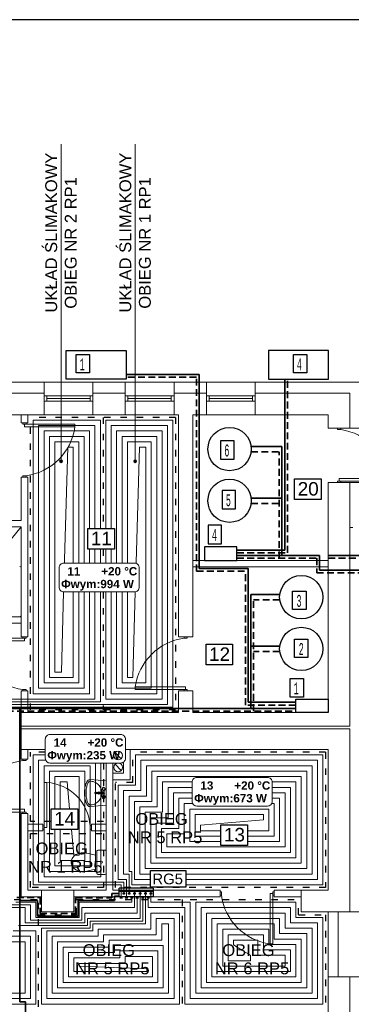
# Model space of a CAD drawing. Extents: x 280060 to 689961, y 120405 to 160329.
# Tile 23 of 85: x 659231 to 659843, y 150284 to 152102. Entities that reach past the tile are written whole.
import ezdxf
from ezdxf.lldxf.tags import DXFTag

# ---------------------------------------------------------------- set-up
doc = ezdxf.new("R2010")
doc.units = 0
doc.header["$MEASUREMENT"] = 0
for name, pattern in [('ACAD_ISO02W100', [15, 12, -3]), ('ACAD_ISO03W100', [30, 12, -18]), ('DASHED2', [9.525, 6.35, -3.175])]:
    doc.linetypes.add(name, pattern=pattern)
for name, color, linetype, lineweight in [('KAM-pro Biała Zarys', 7, 'CONTINUOUS', 9), ('KAM-pro C.O. Powrót', 150, 'ACAD_ISO02W100', 35), ('KAM-pro C.O. Zasilenie', 1, 'CONTINUOUS', 35), ('KAM-pro Kocioł C.O.', 7, 'CONTINUOUS', 18), ('KAM-pro Opis C.O.', 16, 'CONTINUOUS', 13), ('KAM-pro opis Temperatury', 102, 'CONTINUOUS', 18), ('KAM-pro Podkład Sanitarny', 253, 'CONTINUOUS', 25), ('KAM-pro Przerywana Podłogówka', 150, 'ACAD_ISO03W100', 9)]:
    doc.layers.add(name, color=color, linetype=linetype, lineweight=lineweight)
doc.layers.add('KAM-pro Podłogówka Powrót', color=7, linetype='DASH', lineweight=9, true_color=0x008000)
doc.layers.add('KAM-pro Podłogówka Zasilanie', color=7, linetype='SOLID', lineweight=9, true_color=0xff8000)
doc.styles.add('ARIAL', font='arial.ttf')
doc.styles.add('pomieszczenia', font='lucon.TTF', dxfattribs={"width": 0.8})
tags = doc.linetypes.add('DASH', pattern=[15, 10, -5]).pattern_tags.tags
tags[6:7] = [DXFTag(74, 4), DXFTag(75, 0), DXFTag(340, '0'), DXFTag(46, 0.0), DXFTag(50, 0.0), DXFTag(44, 0.0), DXFTag(45, 0.0)]
tags[4:5] = [DXFTag(74, 4), DXFTag(75, 0), DXFTag(340, '0'), DXFTag(46, 0.0), DXFTag(50, 0.0), DXFTag(44, 0.0), DXFTag(45, 0.0)]
tags = doc.linetypes.add('SOLID', pattern=[10, 10, 0]).pattern_tags.tags
tags[6:7] = [DXFTag(74, 4), DXFTag(75, 0), DXFTag(340, '0'), DXFTag(46, 0.0), DXFTag(50, 0.0), DXFTag(44, 0.0), DXFTag(45, 0.0)]
tags[4:5] = [DXFTag(74, 4), DXFTag(75, 0), DXFTag(340, '0'), DXFTag(46, 0.0), DXFTag(50, 0.0), DXFTag(44, 0.0), DXFTag(45, 0.0)]

msp = doc.modelspace()

# ---------------------------------------------------------------- hatches: boundary and pattern name
at = {"layer": 'KAM-pro Opis C.O.'}
h = msp.add_hatch(color=32, dxfattribs=at)
h.dxf.hatch_style = 1
h.paths.add_polyline_path([(659304.6, 151287, 1), (659309.8, 151287, 1)])
h = msp.add_hatch(color=32, dxfattribs=at)
h.dxf.hatch_style = 1
h.paths.add_polyline_path([(659441.6, 151287, 1), (659446.8, 151287, 1)])

# ---------------------------------------------------------------- linework, layer by layer
at = {"layer": 'KAM-pro Biała Zarys', "lineweight": 25}
for p, q in [((659316.4, 151438.9), (659316.4, 151491.9)), ((659316.4, 151491.9), (659427.4, 151491.9)), ((659427.4, 151491.9), (659427.4, 151438.9)), ((659801.3, 151491.9), (659690.3, 151491.9)), ((659690.3, 151491.9), (659690.3, 151438.9)), ((659801.3, 151438.9), (659801.3, 151491.9)), ((659427.4, 151438.9), (659316.4, 151438.9)), ((659690.3, 151438.9), (659801.3, 151438.9)), ((659632, 151129), (659572, 151129)), ((659572, 151129), (659572, 151104)), ((659632, 151104), (659632, 151129)), ((659572, 151104), (659632, 151104)), ((659740.8, 150823), (659740.8, 150848)), ((659740.8, 150848), (659800.8, 150848)), ((659800.8, 150848), (659800.8, 150823)), ((659800.8, 150823), (659740.8, 150823))]:
    msp.add_line(p, q, dxfattribs=at)
at = {"layer": 'KAM-pro Biała Zarys', "lineweight": 30}
msp.add_line((659414.3, 150483), (659414.3, 150499), dxfattribs=at)
at = {"layer": 'KAM-pro Biała Zarys', "lineweight": 25}
for points in [[(664216.5, 152102.4), (655816.5, 152102.4), (655816.5, 149132.4), (664216.5, 149132.4)], [(659738.6, 151254.5), (659787.8, 151254.5), (659787.8, 151216.5), (659738.6, 151216.5)], [(659356.6, 151162.8), (659405.8, 151162.8), (659405.8, 151124.7), (659356.6, 151124.7)], [(659574.9, 150949.2), (659624.1, 150949.2), (659624.1, 150911.2), (659574.9, 150911.2)], [(659288.7, 150645.1), (659337.9, 150645.1), (659337.9, 150607.1), (659288.7, 150607.1)], [(659602.4, 150615.9), (659651.6, 150615.9), (659651.6, 150577.9), (659602.4, 150577.9)]]:
    msp.add_lwpolyline(points, close=True, dxfattribs=at)
for centre in [(659618.5, 151309.6), (659618.5, 151214.2), (659750.9, 151036.2), (659750.9, 150940.7)]:
    msp.add_circle(centre, 40, dxfattribs=at)
at = {"layer": 'KAM-pro C.O. Powrót', "linetype": 'DASHED2', "ltscale": 2}
for p, q in [((659557.3, 151442.2), (659427.4, 151442.2)), ((659557.3, 151083.9), (659557.3, 151442.2)), ((659725.2, 151118.1), (659725.2, 151438.9)), ((659658.2, 151304.6), (659710.2, 151304.6)), ((659710.2, 151108.1), (659710.2, 151304.6)), ((659658.2, 151209.2), (659710.2, 151209.2)), ((659632, 151118.1), (659725.2, 151118.1)), ((659800.8, 151108.1), (659943.5, 151108.1)), ((659557.3, 151083.9), (659647.6, 151083.9)), ((659647.6, 150837.1), (659647.6, 151083.9)), ((659662.6, 150825.7), (659662.6, 151031.2)), ((659711.3, 151031.2), (659662.6, 151031.2)), ((659711.3, 150935.7), (659662.6, 150935.7)), ((659740.8, 150837.1), (659647.6, 150837.1))]:
    msp.add_line(p, q, dxfattribs=at)
at = {"layer": 'KAM-pro C.O. Powrót', "color": 6, "linetype": 'DASHED2', "ltscale": 2}
for p, q in [((659632, 151108.1), (659779.4, 151108.1)), ((659779.4, 151108.1), (659779.4, 151081)), ((659779.4, 151081), (659888.2, 151081)), ((658997.4, 150825.7), (659740.8, 150825.7)), ((659400.9, 150489.2), (659414.3, 150489.2)), ((659400.9, 150481.1), (659400.9, 150489.2)), ((659225.8, 150481.4), (659268.5, 150481.4)), ((659268.5, 150481.4), (659268.5, 150452.1)), ((659333.8, 150452.1), (659333.8, 150481.1)), ((659333.8, 150481.1), (659400.9, 150481.1)), ((659268.5, 150452.1), (659333.8, 150452.1))]:
    msp.add_line(p, q, dxfattribs=at)
at = {"layer": 'KAM-pro C.O. Zasilenie'}
for p, q in [((659562.3, 151447.2), (659427.4, 151447.2)), ((659562.3, 151088.9), (659562.3, 151447.2)), ((659720.2, 151123.1), (659720.2, 151438.9)), ((659658.2, 151314.6), (659715.2, 151314.6)), ((659715.2, 151113.1), (659715.2, 151314.6)), ((659658.2, 151219.2), (659715.2, 151219.2)), ((659632, 151123.1), (659720.2, 151123.1)), ((659800.8, 151113.1), (659957.6, 151113.1)), ((659562.3, 151088.9), (659652.6, 151088.9)), ((659652.6, 150842.1), (659652.6, 151088.9)), ((659657.6, 150830.7), (659657.6, 151041.2)), ((659711.3, 151041.2), (659657.6, 151041.2)), ((659711.3, 150945.7), (659657.6, 150945.7)), ((659740.8, 150842.1), (659652.6, 150842.1))]:
    msp.add_line(p, q, dxfattribs=at)
at = {"layer": 'KAM-pro C.O. Zasilenie', "color": 3}
for p, q in [((659632, 151113.1), (659784.4, 151113.1)), ((659784.4, 151113.1), (659784.4, 151086)), ((659784.4, 151086), (659893.2, 151086)), ((658992.4, 150830.7), (659740.8, 150830.7)), ((659230.8, 150830.7), (659230.8, 150289)), ((659230.8, 150476.4), (659263.5, 150476.4)), ((659263.5, 150476.4), (659263.5, 150447.1)), ((659338.8, 150476.1), (659405.9, 150476.1)), ((659338.8, 150447.1), (659338.8, 150476.1)), ((659405.9, 150476.1), (659405.9, 150484.2)), ((659405.9, 150484.2), (659414.3, 150484.2)), ((659263.5, 150447.1), (659338.8, 150447.1)), ((659241.5, 150289), (659230.8, 150289)), ((659241.5, 150259.6), (659241.5, 150289))]:
    msp.add_line(p, q, dxfattribs=at)
at = {"layer": 'KAM-pro Kocioł C.O.', "lineweight": 25}
for p, q in [((659334.9, 151484.3), (659359.9, 151484.3)), ((659334.9, 151450.1), (659334.9, 151484.3)), ((659359.9, 151484.3), (659359.9, 151450.1)), ((659736.2, 151484.3), (659761.1, 151484.3)), ((659736.2, 151450.1), (659736.2, 151484.3)), ((659761.1, 151484.3), (659761.1, 151450.1)), ((659359.9, 151450.1), (659334.9, 151450.1)), ((659761.1, 151450.1), (659736.2, 151450.1)), ((659626.8, 151325.1), (659601.9, 151325.1)), ((659601.9, 151325.1), (659601.9, 151290.9)), ((659626.8, 151290.9), (659626.8, 151325.1)), ((659601.9, 151290.9), (659626.8, 151290.9)), ((659629.6, 151233.4), (659604.7, 151233.4)), ((659604.7, 151233.4), (659604.7, 151199.2)), ((659629.6, 151199.2), (659629.6, 151233.4)), ((659604.7, 151199.2), (659629.6, 151199.2)), ((659603.8, 151169.1), (659578.9, 151169.1)), ((659578.9, 151169.1), (659578.9, 151134.9)), ((659603.8, 151134.9), (659603.8, 151169.1)), ((659578.9, 151134.9), (659603.8, 151134.9)), ((659734.9, 151047.5), (659759.8, 151047.5)), ((659734.9, 151013.4), (659734.9, 151047.5)), ((659759.8, 151047.5), (659759.8, 151013.4)), ((659759.8, 151013.4), (659734.9, 151013.4)), ((659738.1, 150958.6), (659763, 150958.6)), ((659738.1, 150924.5), (659738.1, 150958.6)), ((659763, 150958.6), (659763, 150924.5)), ((659763, 150924.5), (659738.1, 150924.5)), ((659730.2, 150886), (659755.1, 150886)), ((659730.2, 150851.8), (659730.2, 150886)), ((659755.1, 150886), (659755.1, 150851.8)), ((659755.1, 150851.8), (659730.2, 150851.8))]:
    msp.add_line(p, q, dxfattribs=at)
at = {"layer": 'KAM-pro Kocioł C.O.', "lineweight": 30}
for p, q in [((659477.4, 150499), (659414.3, 150499)), ((659477.4, 150493), (659414.3, 150493)), ((659421.8, 150488), (659421.8, 150490.5)), ((659421.8, 150490.5), (659424.3, 150490.5)), ((659424.3, 150488), (659421.8, 150488)), ((659423, 150493), (659423, 150490.5)), ((659424.3, 150490.5), (659424.3, 150488)), ((659431.8, 150488), (659431.8, 150490.5)), ((659431.8, 150490.5), (659434.3, 150490.5)), ((659434.3, 150488), (659431.8, 150488)), ((659433, 150493), (659433, 150490.5)), ((659434.3, 150490.5), (659434.3, 150488)), ((659441.8, 150488), (659441.8, 150490.5)), ((659441.8, 150490.5), (659444.3, 150490.5)), ((659444.3, 150488), (659441.8, 150488)), ((659443, 150493), (659443, 150490.5)), ((659444.3, 150490.5), (659444.3, 150488)), ((659451.8, 150488), (659451.8, 150490.5)), ((659451.8, 150490.5), (659454.3, 150490.5)), ((659454.3, 150488), (659451.8, 150488)), ((659453, 150493), (659453, 150490.5)), ((659454.3, 150490.5), (659454.3, 150488)), ((659461.8, 150488), (659461.8, 150490.5)), ((659461.8, 150490.5), (659464.3, 150490.5)), ((659464.3, 150488), (659461.8, 150488)), ((659463, 150493), (659463, 150490.5)), ((659464.3, 150490.5), (659464.3, 150488)), ((659471.8, 150488), (659471.8, 150490.5)), ((659471.8, 150490.5), (659474.3, 150490.5)), ((659474.3, 150488), (659471.8, 150488)), ((659473, 150493), (659473, 150490.5)), ((659474.3, 150490.5), (659474.3, 150488)), ((659477.4, 150499), (659477.4, 150483)), ((659477.4, 150483), (659414.3, 150483)), ((659420.5, 150480.5), (659415.5, 150480.5)), ((659418, 150483), (659418, 150480.5)), ((659430.5, 150480.5), (659425.5, 150480.5)), ((659428, 150483), (659428, 150480.5)), ((659440.5, 150480.5), (659435.5, 150480.5)), ((659438, 150483), (659438, 150480.5)), ((659450.5, 150480.5), (659445.5, 150480.5)), ((659448, 150483), (659448, 150480.5)), ((659460.5, 150480.5), (659455.5, 150480.5)), ((659458, 150483), (659458, 150480.5)), ((659470.5, 150480.5), (659465.5, 150480.5)), ((659468, 150483), (659468, 150480.5))]:
    msp.add_line(p, q, dxfattribs=at)
msp.add_lwpolyline([(659472.2, 150531.8), (659537.4, 150531.8), (659537.4, 150500.7), (659472.2, 150500.7)], close=True, dxfattribs=at)
at = {"layer": 'KAM-pro Opis C.O.', "color": 32}
for p, q in [((659307.2, 151287), (659307.2, 151872.7)), ((659444.2, 151287), (659444.2, 151872.7))]:
    msp.add_line(p, q, dxfattribs=at)
for centre in [(659307.2, 151287), (659444.2, 151287)]:
    msp.add_circle(centre, 2.6, dxfattribs=at)
at = {"layer": 'KAM-pro opis Temperatury', "color": 3}
for points in [[(659312.4, 151046), (659442.7, 151046, 0.414214), (659451.5, 151054.9), (659451.5, 151090.2, 0.414214), (659442.7, 151099), (659312.4, 151099, 0.414214), (659303.5, 151090.2), (659303.5, 151054.9, 0.414214), (659312.4, 151046)], [(659286.9, 150729.9), (659417.3, 150729.9, 0.414214), (659426.1, 150738.7), (659426.1, 150774, 0.414214), (659417.3, 150782.9), (659286.9, 150782.9, 0.414214), (659278.1, 150774), (659278.1, 150738.7, 0.414214), (659286.9, 150729.9)], [(659558.1, 150650.5), (659688.4, 150650.5, 0.414214), (659697.2, 150659.3), (659697.2, 150694.6, 0.414214), (659688.4, 150703.5), (659558.1, 150703.5, 0.414214), (659549.2, 150694.6), (659549.2, 150659.3, 0.414214), (659558.1, 150650.5)]]:
    msp.add_lwpolyline(points, format="xyb", dxfattribs=at)
at = {"layer": 'KAM-pro Podkład Sanitarny', "lineweight": 20, "ltscale": 13}
for p, q in [((659060.8, 151433), (659275.8, 151433)), ((659275.8, 151433), (659275.8, 151373)), ((659275.8, 151433), (659365.8, 151433)), ((659365.8, 151433), (659425.8, 151433)), ((659365.8, 151433), (659365.8, 151373)), ((659425.8, 151433), (659425.8, 151373)), ((659425.8, 151433), (659515.8, 151433)), ((659515.8, 151433), (659575.8, 151433)), ((659515.8, 151433), (659515.8, 151373)), ((659575.8, 151433), (659575.8, 151373)), ((659575.8, 151433), (659665.8, 151433)), ((659665.8, 151433), (659860.8, 151433)), ((659665.8, 151433), (659665.8, 151373)), ((659060.8, 151413), (659275.8, 151413)), ((659365.8, 151413), (659425.8, 151413)), ((659515.8, 151413), (659575.8, 151413)), ((659665.8, 151413), (659840.8, 151413)), ((659840.8, 151413), (659840.8, 151348)), ((659275.8, 151408), (659365.8, 151408)), ((659275.8, 151398), (659365.8, 151398)), ((659275.8, 151398), (659280.8, 151398)), ((659280.8, 151398), (659280.8, 151408)), ((659280.8, 151403), (659360.8, 151403)), ((659360.8, 151398), (659360.8, 151408)), ((659425.8, 151408), (659515.8, 151408)), ((659425.8, 151398), (659515.8, 151398)), ((659425.8, 151398), (659430.8, 151398)), ((659430.8, 151398), (659430.8, 151408)), ((659430.8, 151403), (659510.8, 151403)), ((659510.8, 151398), (659510.8, 151408)), ((659575.8, 151408), (659665.8, 151408)), ((659575.8, 151398), (659665.8, 151398)), ((659575.8, 151398), (659580.8, 151398)), ((659580.8, 151398), (659580.8, 151408)), ((659580.8, 151403), (659660.8, 151403)), ((659660.8, 151398), (659660.8, 151408)), ((659060.8, 151373), (659275.8, 151373)), ((659060.8, 151373), (659275.8, 151373)), ((659233.8, 151373), (659233.8, 151358)), ((659233.8, 151373), (659233.8, 151358)), ((659233.8, 151358), (659245.8, 151358)), ((659236.8, 151355.5), (659236.8, 151358)), ((659242.8, 151358), (659236.8, 151358)), ((659242.8, 151355.5), (659242.8, 151358)), ((659245.8, 151373), (659245.8, 151358)), ((659275.8, 151373), (659365.8, 151373)), ((659365.8, 151373), (659425.8, 151373)), ((659425.8, 151373), (659515.8, 151373)), ((659515.8, 151373), (659523.8, 151373)), ((659523.8, 151373), (659523.8, 150963)), ((659550.8, 151373), (659575.8, 151373)), ((659550.8, 151373), (659550.8, 150963)), ((659575.8, 151373), (659665.8, 151373)), ((659665.8, 151373), (659800.8, 151373)), ((659800.8, 151373), (659800.8, 151348)), ((659800.8, 151373), (659800.8, 151348)), ((659239.8, 151355.5), (659236.8, 151355.5)), ((659239.8, 151355.5), (659239.8, 151350.5)), ((659239.8, 151355.5), (659242.8, 151355.5)), ((659332.8, 151350.5), (659239.8, 151350.5)), ((659242.8, 151355.5), (659332.8, 151355.5)), ((659332.8, 151355.5), (659332.8, 151350.5)), ((659800.8, 151348), (659860.8, 151348)), ((659817.8, 151345.5), (659817.8, 151348)), ((659820.8, 151345.5), (659817.8, 151345.5)), ((659820.8, 151345.5), (659823.8, 151345.5)), ((659823.8, 151345.5), (659823.8, 151348)), ((659233.8, 151258), (659233.8, 151178)), ((659233.8, 151258), (659245.8, 151258)), ((659239.8, 151260.5), (659236.8, 151260.5)), ((659236.8, 151260.5), (659236.8, 151258)), ((659239.8, 151260.5), (659242.8, 151260.5)), ((659242.8, 151260.5), (659242.8, 151258)), ((659245.8, 151258), (659245.8, 150963)), ((659820.8, 151250.5), (659817.8, 151250.5)), ((659817.8, 151250.5), (659817.8, 151248)), ((659820.8, 151250.5), (659820.8, 151255.5)), ((659913.8, 151255.5), (659820.8, 151255.5)), ((659820.8, 151250.5), (659823.8, 151250.5)), ((659823.8, 151250.5), (659823.8, 151248)), ((659823.8, 151250.5), (659913.8, 151250.5)), ((659800.8, 151248), (659800.8, 150823)), ((659800.8, 151248), (659860.8, 151248)), ((659823.8, 151248), (659817.8, 151248)), ((659840.8, 151248), (659840.8, 150798)), ((659233.8, 151178), (658925.8, 151178)), ((659233.8, 151166), (658925.8, 151166)), ((659173.8, 151093), (659233.8, 151166)), ((659233.8, 151166), (659233.8, 150963)), ((659233.8, 151000), (659233.8, 151166)), ((659845.8, 151165), (659840.8, 151165)), ((659233.8, 151073.3), (659233.8, 151117.5)), ((659233.8, 151073.3), (659233.8, 151117.5)), ((659550.8, 151104), (659800.8, 151104)), ((659550.8, 150963), (659550.8, 151092)), ((659550.8, 151092), (659800.8, 151092)), ((659233.8, 151032), (659233.8, 151073.3)), ((659045.8, 151000), (659233.8, 151000)), ((659045.8, 150988), (659233.8, 150988)), ((659233.8, 150988), (659233.8, 150963)), ((659236.8, 150960.5), (659146.8, 150960.5)), ((659233.8, 150963), (659245.8, 150963)), ((659236.8, 150960.5), (659236.8, 150963)), ((659236.8, 150963), (659242.8, 150963)), ((659239.8, 150960.5), (659236.8, 150960.5)), ((659239.8, 150960.5), (659239.8, 150955.5)), ((659239.8, 150960.5), (659242.8, 150960.5)), ((659242.8, 150960.5), (659242.8, 150963)), ((659523.8, 150963), (659550.8, 150963)), ((659534.3, 150960.5), (659534.3, 150963)), ((659537.3, 150960.5), (659534.3, 150960.5)), ((659537.3, 150960.5), (659540.3, 150960.5)), ((659540.3, 150960.5), (659540.3, 150963)), ((659146.8, 150955.5), (659239.8, 150955.5)), ((659444.3, 150865.5), (659444.3, 150870.5)), ((659444.3, 150870.5), (659537.3, 150870.5)), ((659537.3, 150865.5), (659537.3, 150870.5)), ((659233.8, 150863), (659233.8, 150823)), ((659233.8, 150863), (659245.8, 150863)), ((659239.8, 150865.5), (659236.8, 150865.5)), ((659236.8, 150865.5), (659236.8, 150863)), ((659239.8, 150865.5), (659242.8, 150865.5)), ((659242.8, 150865.5), (659242.8, 150863)), ((659245.8, 150863), (659245.8, 150823)), ((659534.3, 150865.5), (659444.3, 150865.5)), ((659523.8, 150863), (659523.8, 150823)), ((659523.8, 150823), (659523.8, 150863)), ((659523.8, 150863), (659550.8, 150863)), ((659537.3, 150865.5), (659534.3, 150865.5)), ((659534.3, 150865.5), (659534.3, 150863)), ((659534.3, 150863), (659540.3, 150863)), ((659537.3, 150865.5), (659540.3, 150865.5)), ((659540.3, 150865.5), (659540.3, 150863)), ((659550.8, 150863), (659550.8, 150823)), ((659550.8, 150823), (659550.8, 150863)), ((659233.8, 150823), (659523.8, 150823)), ((659233.8, 150755), (659233.8, 150823)), ((659550.8, 150823), (659800.8, 150823)), ((659233.8, 150798), (659840.8, 150798)), ((659233.8, 150793), (659840.8, 150793)), ((659840.8, 150793), (659840.8, 150455)), ((659233.8, 150755), (659278.1, 150755)), ((659233.8, 150737), (659233.8, 150755)), ((659245.8, 150737), (659245.8, 150755)), ((659245.8, 150755), (659245.8, 150737)), ((659418.2, 150737.8), (659407.3, 150749.5)), ((659426.1, 150755), (659800.8, 150755)), ((659434.8, 150699), (659434.8, 150755)), ((659800.8, 150755), (659800.8, 150495)), ((659245.8, 150737), (659233.8, 150737)), ((659236.8, 150734.5), (659236.8, 150737)), ((659239.8, 150734.5), (659236.8, 150734.5)), ((659239.8, 150734.5), (659242.8, 150734.5)), ((659242.8, 150734.5), (659242.8, 150737)), ((659390.8, 150495), (659390.8, 150729.9)), ((659402.8, 150495), (659402.8, 150729.9)), ((659418.2, 150716.2), (659407.3, 150727.9)), ((659422.8, 150731.8), (659422.8, 150711)), ((659422.8, 150731.8), (659422.8, 150711)), ((659422.8, 150711), (659402.8, 150711)), ((659422.8, 150711), (659402.8, 150711)), ((659275.8, 150614), (659275.8, 150694)), ((659275.8, 150614), (659275.8, 150694)), ((659275.8, 150694), (659280.8, 150694)), ((659280.8, 150694), (659280.8, 150611)), ((659402.8, 150699), (659434.8, 150699)), ((659371.6, 150673.4), (659370.7, 150673.4)), ((659384.5, 150675.5), (659384.9, 150680.3)), ((659384.9, 150668.9), (659384.5, 150673.8)), ((659386.6, 150680.3), (659387, 150675.5)), ((659386.6, 150668.9), (659387, 150673.8)), ((659146.8, 150644.5), (659239.8, 150644.5)), ((659236.8, 150639.5), (659146.8, 150639.5)), ((659236.8, 150639.5), (659230.8, 150639.5)), ((659233.8, 150483), (659233.8, 150637)), ((659245.8, 150637), (659233.8, 150637)), ((659239.8, 150639.5), (659236.8, 150639.5)), ((659236.8, 150639.5), (659236.8, 150637)), ((659236.8, 150637), (659242.8, 150637)), ((659239.8, 150639.5), (659239.8, 150644.5)), ((659239.8, 150639.5), (659242.8, 150639.5)), ((659242.8, 150639.5), (659242.8, 150637)), ((659245.8, 150495), (659245.8, 150637)), ((659245.8, 150617), (659273.3, 150617)), ((659273.3, 150605), (659273.3, 150617)), ((659275.8, 150614), (659273.3, 150614)), ((659273.3, 150614), (659273.3, 150608)), ((659275.8, 150611), (659275.8, 150614)), ((659360.8, 150611), (659360.8, 150614)), ((659360.8, 150614), (659363.3, 150614)), ((659363.3, 150617), (659390.8, 150617)), ((659363.3, 150605), (659363.3, 150617)), ((659245.8, 150605), (659273.3, 150605)), ((659275.8, 150608), (659273.3, 150608)), ((659275.8, 150611), (659280.8, 150611)), ((659275.8, 150611), (659275.8, 150608)), ((659360.8, 150611), (659360.8, 150608)), ((659360.8, 150608), (659363.3, 150608)), ((659363.3, 150605), (659390.8, 150605)), ((659245.8, 150495), (659270.8, 150495)), ((659270.8, 150495), (659330.8, 150495)), ((659270.8, 150455), (659270.8, 150495)), ((659330.8, 150455), (659330.8, 150495)), ((659330.8, 150495), (659390.8, 150495)), ((659402.8, 150495), (659600.8, 150495)), ((659600.8, 150495), (659600.8, 150483)), ((659603.3, 150492), (659600.8, 150492)), ((659603.3, 150486), (659600.8, 150486)), ((659603.3, 150489), (659603.3, 150492)), ((659603.3, 150489), (659603.3, 150486)), ((659698.3, 150489), (659693.3, 150489)), ((659693.3, 150396), (659693.3, 150489)), ((659698.3, 150489), (659698.3, 150492)), ((659698.3, 150492), (659700.8, 150492)), ((659698.3, 150489), (659698.3, 150486)), ((659698.3, 150486), (659700.8, 150486)), ((659698.3, 150486), (659698.3, 150396)), ((659700.8, 150495), (659750.8, 150495)), ((659740.8, 150495), (659700.8, 150495)), ((659700.8, 150495), (659700.8, 150483)), ((659700.8, 150486), (659700.8, 150492)), ((659800.8, 150495), (659740.8, 150495)), ((659750.8, 150495), (659800.8, 150495)), ((659750.8, 150455), (659750.8, 150495)), ((659233.8, 150483), (659270.8, 150483)), ((659330.8, 150483), (659600.8, 150483)), ((659700.8, 150483), (659750.8, 150483)), ((659270.8, 150455), (659330.8, 150455)), ((659750.8, 150455), (659800.8, 150455)), ((659750.8, 150455), (659800.8, 150455)), ((659885.8, 150455), (659800.8, 150455)), ((659800.8, 150455), (659800.8, 150335)), ((659818.8, 150455), (659818.8, 150335)), ((659698.3, 150396), (659693.3, 150396)), ((659800.8, 150335), (659800.8, 150233)), ((659885.8, 150335), (659800.8, 150335)), ((659840.8, 150335), (659840.8, 150233))]:
    msp.add_line(p, q, dxfattribs=at)
for points in [[(659360.8, 150699.6), (659390.8, 150696.8), (659390.8, 150652.4), (659360.8, 150649.6, -0.022809), (659360.4, 150649.6, -0.203453), (659357.2, 150651, -0.097163), (659353.3, 150656.9, -0.054131), (659351.2, 150664.4, -0.041072), (659350.4, 150674.6, -0.041072), (659351.2, 150684.8, -0.054131), (659353.3, 150692.3, -0.097163), (659357.2, 150698.2, -0.203453), (659360.4, 150699.6, -0.203453)], [(659360.5, 150652.6, -0.022809), (659360.4, 150652.6, -0.203453), (659359.3, 150653.1, -0.097163), (659356.1, 150658, -0.054131), (659354.2, 150664.9, -0.041072), (659353.4, 150674.6, -0.041072), (659354.2, 150684.3, -0.054131), (659356.1, 150691.2, -0.097163), (659359.3, 150696.2, -0.203453), (659360.4, 150696.6, -0.098491), (659368.8, 150694.9, -0.098491), (659375.9, 150690.2, -0.098491), (659380.7, 150683, -0.098491), (659382.4, 150674.6, -0.098491), (659380.7, 150666.2, -0.098491), (659375.9, 150659, -0.098491), (659368.8, 150654.3, -0.098491), (659360.4, 150652.6)], [(659371.6, 150675.9), (659370.7, 150675.9, 0.104546), (659370.2, 150675.8, 0.100796), (659369.8, 150675.5, 0.095911), (659369.6, 150675.1, 0.09272), (659369.5, 150674.6, 0.09272), (659369.6, 150674.1, 0.095911), (659369.8, 150673.7, 0.100796), (659370.2, 150673.4)], [(659370.4, 150674.6, 0.09272), (659370.5, 150674.1, 0.095911), (659370.7, 150673.7, 0.100796), (659371.1, 150673.4)], [(659371.1, 150675.8, 0.100796), (659370.7, 150675.5, 0.095911), (659370.5, 150675.1)], [(659372.4, 150675.5, 0.009141), (659372.4, 150675.5, 0.100796), (659372, 150675.8, 0.104546), (659371.6, 150675.9, 0.104546), (659371.1, 150675.8)], [(659371.1, 150673.4, 0.104546), (659371.6, 150673.4, 0.104546), (659372, 150673.4, 0.100796), (659372.4, 150673.7)], [(659371.3, 150673.8, 0.104546), (659371.6, 150673.8), (659385.8, 150673.8, 1), (659385.8, 150675.5), (659371.6, 150675.5, 0.104546), (659371.3, 150675.4)], [(659327.7, 150553.9, 0.132138), (659325.8, 150546.8, 0.132138), (659327.7, 150539.8)], [(659339.9, 150530.5, 0.072039), (659348.3, 150529.3, 0.05824), (659355, 150530.1)]]:
    msp.add_lwpolyline(points, format="xyb", dxfattribs=at)
for points in [[(659355, 150530.1), (659370.8, 150533.8), (659370.8, 150559.9), (659355, 150563.5)], [(659800.8, 150455), (659818.8, 150455), (659818.8, 150335), (659800.8, 150335), (659800.8, 150455)]]:
    msp.add_lwpolyline(points, dxfattribs=at)
msp.add_lwpolyline([(659373.3, 150566.8), (659373.3, 150526.8, 0.414214), (659375.8, 150524.3), (659388.3, 150524.3, 0.414214), (659390.8, 150526.8), (659390.8, 150566.8, 0.414214), (659388.3, 150569.3), (659375.8, 150569.3, 0.414214)], format="xyb", close=True, dxfattribs=at)
for centre, radius in [((659412.8, 150743.6), 8), ((659412.8, 150722), 8), ((659385.8, 150682.1), 2), ((659385.8, 150667.1), 2), ((659382, 150546.8), 1.96)]:
    msp.add_circle(centre, radius, dxfattribs=at)
for centre, radius, start, end in [((659228.2, 151365.1), 105.6, 277.942, 352.058), ((659809.2, 151240.9), 105.6, 7.942, 82.058), ((659548.8, 150855.9), 105.6, 97.942, 172.058), ((659251.3, 150970.1), 105.6, 187.942, 262.058), ((659251.3, 150629.9), 105.6, 97.942, 172.058), ((659275.6, 150608.9), 85.3, 3.4417, 86.5583), ((659370.7, 150674.5), 1.1, 246.1265, 270), ((659371.7, 150674.6), 1.33, 158.8106, 180), ((659371.6, 150674.6), 0.848, 136.8965, 158.8106), ((659371.7, 150674.6), 0.934, 158.8106, 180), ((659371.7, 150674.6), 0.934, 180, 201.1894), ((659371.6, 150674.6), 0.848, 201.1894, 223.1035), ((659371.6, 150674.7), 0.778, 113.8735, 136.8965), ((659371.6, 150674.5), 0.778, 223.1035, 246.1265), ((659371.5, 150674.6), 1.25, 316.8965, 318.9915), ((659376.9, 150674.6), 2, 25.1507, 154.8493), ((659376.9, 150674.6), 2, 205.1507, 334.8493), ((659385.8, 150682.1), 3, 288.4795, 251.5205), ((659385.8, 150667.1), 3, 108.4795, 71.5205), ((659385.8, 150674.6), 1.5, 214.5181, 145.4819), ((659343.9, 150544.5), 18.7, 125.5377, 149.8906), ((659346.5, 150540.8), 23.3, 106.4817, 125.5377), ((659348.3, 150534.9), 29.4, 90, 106.4817), ((659348.3, 150534.9), 29.4, 76.6674, 90), ((659343.9, 150549.2), 18.7, 210.1094, 234.4623), ((659346.5, 150552.9), 23.3, 234.4623, 253.5183), ((659707.8, 150500.6), 105.6, 187.942, 262.058)]:
    msp.add_arc(centre, radius, start, end, dxfattribs=at)
at = {"layer": 'KAM-pro Podkład Sanitarny', "lineweight": 20, "ltscale": 13, "extrusion": (0, 0, -1)}
for centre, start, end in [((-659230.8, 151090), 90, 180), ((-659230.8, 151003), 180, 270)]:
    msp.add_arc(centre, 3, start, end, dxfattribs=at)
at = {"layer": 'KAM-pro Podłogówka Powrót', "color": 4}
for p, q in [((659313.8, 151105.5), (659319.8, 151313)), ((659445.8, 151100.5), (659451.8, 151313)), ((658966.4, 150848), (659369.8, 150848)), ((658976.4, 150838), (659503.8, 150838)), ((659322.9, 150645.1), (659318.3, 150695)), ((659622.8, 150620), (659680.8, 150625)), ((659433, 150525), (659422.8, 150525)), ((659433, 150525), (659433, 150493)), ((659423, 150510), (659265.8, 150510)), ((659423, 150510), (659423, 150493)), ((659443, 150488), (659443, 150463)), ((659453, 150488), (659453, 150443)), ((659463, 150488), (659463, 150433)), ((659473, 150488), (659473, 150473)), ((659213.8, 150468), (659250.8, 150468)), ((659250.8, 150440), (659250.8, 150468)), ((659473, 150473), (659545.8, 150473)), ((659345.8, 150463), (659443, 150463)), ((659345.8, 150440), (659345.8, 150463)), ((659250.8, 150440), (659345.8, 150440)), ((659355.8, 150443), (659453, 150443)), ((659355.8, 150430), (659355.8, 150443)), ((659365.8, 150433), (659463, 150433)), ((659365.8, 150420), (659365.8, 150433)), ((659483, 150443), (659515.8, 150443)), ((659483, 150443), (659483, 150413)), ((659515.8, 150443), (659515.8, 150295)), ((659228.6, 150430), (659355.8, 150430)), ((659280.8, 150420), (659365.8, 150420)), ((659385.8, 150413), (659483, 150413)), ((659385.8, 150400), (659385.8, 150413)), ((659208.6, 150410), (659250.8, 150410)), ((659250.8, 150295), (659250.8, 150410)), ((659300.8, 150400), (659385.8, 150400)), ((659320.8, 150380), (659405.8, 150380)), ((659405.8, 150393), (659495.8, 150393)), ((659405.8, 150380), (659405.8, 150393)), ((659495.8, 150393), (659495.8, 150315)), ((659641.3, 150384.6), (659625.8, 150394.3)), ((659340.8, 150360), (659425.8, 150360)), ((659340.8, 150355), (659340.8, 150360)), ((659425.8, 150373), (659475.8, 150373)), ((659425.8, 150360), (659425.8, 150373)), ((659475.8, 150373), (659475.8, 150335)), ((659340.8, 150355), (659403.3, 150352.5))]:
    msp.add_line(p, q, dxfattribs=at)
for points in [[(659349.8, 150868), (659265.8, 150868), (659265.8, 151353)], [(659265.8, 151353), (659369.8, 151353), (659369.8, 151162.8)], [(659399.8, 151353), (659503.8, 151353), (659503.8, 150838)], [(659399.8, 151162.8), (659399.8, 151353)], [(659329.8, 150888), (659285.8, 150888), (659285.8, 151333)], [(659285.8, 151333), (659349.8, 151333), (659349.8, 151099)], [(659419.8, 151333), (659483.8, 151333), (659483.8, 150858)], [(659419.8, 151099), (659419.8, 151333)], [(659319.8, 151313), (659329.8, 151313), (659329.8, 151099)], [(659451.8, 151313), (659463.8, 151313), (659463.8, 150878)], [(659369.8, 151124.7), (659369.8, 151099)], [(659399.8, 151099), (659399.8, 151124.7)], [(659329.8, 151046), (659329.8, 150888)], [(659349.8, 151046), (659349.8, 150868)], [(659369.8, 151046), (659369.8, 150848)], [(659483.8, 150858), (659399.8, 150858), (659399.8, 151046)], [(659463.8, 150878), (659419.8, 150878), (659419.8, 151046)], [(659278.9, 150735), (659265.8, 150735), (659265.8, 150510)], [(659285.8, 150530), (659370.8, 150530), (659370.8, 150729.9)], [(659780.8, 150735), (659454.8, 150735), (659454.8, 150679)], [(659537.4, 150515), (659780.8, 150515), (659780.8, 150735)], [(659350.8, 150715), (659285.8, 150715), (659285.8, 150530)], [(659305.8, 150550), (659350.8, 150550), (659350.8, 150715)], [(659462.8, 150535), (659760.8, 150535), (659760.8, 150715)], [(659760.8, 150715), (659474.8, 150715), (659474.8, 150659)], [(659318.3, 150695), (659305.8, 150695), (659305.8, 150645.1)], [(659482.8, 150555), (659740.8, 150555), (659740.8, 150695)], [(659549.2, 150695), (659494.8, 150695), (659494.8, 150639)], [(659740.8, 150695), (659697.2, 150695)], [(659454.8, 150679), (659422.8, 150679), (659422.8, 150525)], [(659502.8, 150575), (659720.8, 150575), (659720.8, 150675)], [(659549.2, 150675), (659514.8, 150675), (659514.8, 150619)], [(659720.8, 150675), (659697.2, 150675)], [(659474.8, 150659), (659442.8, 150659), (659442.8, 150515)], [(659550.4, 150655), (659534.8, 150655), (659534.8, 150599)], [(659651.6, 150595), (659700.8, 150595), (659700.8, 150655)], [(659700.8, 150655), (659696.1, 150655)], [(659494.8, 150639), (659462.8, 150639), (659462.8, 150535)], [(659680.8, 150635), (659554.8, 150635), (659554.8, 150595)], [(659680.8, 150625), (659680.8, 150635)], [(659514.8, 150619), (659482.8, 150619), (659482.8, 150555)], [(659305.8, 150607.1), (659305.8, 150550)], [(659534.8, 150599), (659502.8, 150599), (659502.8, 150575)], [(659554.8, 150595), (659602.4, 150595)], [(659442.8, 150515), (659472.2, 150515)], [(659780.8, 150295), (659545.8, 150295), (659545.8, 150473)], [(659760.8, 150315), (659565.8, 150315), (659565.8, 150463)], [(659565.8, 150463), (659730.8, 150463), (659730.8, 150435)], [(659585.8, 150443), (659710.8, 150443), (659710.8, 150415)], [(659740.8, 150335), (659585.8, 150335), (659585.8, 150443)], [(659730.8, 150435), (659780.8, 150435), (659780.8, 150295)], [(659515.8, 150295), (659280.8, 150295), (659280.8, 150420)], [(659605.8, 150423), (659690.8, 150423), (659690.8, 150395)], [(659720.8, 150355), (659605.8, 150355), (659605.8, 150423)], [(659710.8, 150415), (659760.8, 150415), (659760.8, 150315)], [(659495.8, 150315), (659300.8, 150315), (659300.8, 150400)], [(659625.8, 150403), (659670.8, 150403), (659670.8, 150375)], [(659625.8, 150394.3), (659625.8, 150403)], [(659690.8, 150395), (659740.8, 150395), (659740.8, 150335)], [(659475.8, 150335), (659320.8, 150335), (659320.8, 150380)], [(659670.8, 150375), (659720.8, 150375), (659720.8, 150355)], [(659250.8, 150295), (658952.3, 150295), (658952.3, 150343.1)]]:
    msp.add_lwpolyline(points, dxfattribs=at)
at = {"layer": 'KAM-pro Podłogówka Zasilanie', "color": 1}
for p, q in [((659313.8, 151105.5), (659313.6, 151099)), ((659445.7, 151098.5), (659445.8, 151100.5)), ((659312, 151046), (659307.8, 150898)), ((659439.8, 150888), (659444.2, 151046.2)), ((658971.4, 150843), (659379.8, 150843)), ((658981.4, 150833), (659513.8, 150833)), ((659564.8, 150615), (659622.8, 150620)), ((659330.8, 150560), (659326.4, 150607.1)), ((659438, 150530), (659432.8, 150530)), ((659438, 150530), (659438, 150505)), ((659418, 150505), (659255.8, 150505)), ((659428, 150515), (659412.8, 150515)), ((659418, 150505), (659418, 150483)), ((659428, 150515), (659428, 150483)), ((659223.8, 150473), (659260.8, 150473)), ((659260.8, 150445), (659260.8, 150473)), ((659340.8, 150473), (659438, 150473)), ((659340.8, 150445), (659340.8, 150473)), ((659438, 150480.5), (659438, 150473)), ((659448, 150480.5), (659448, 150453)), ((659458, 150480.5), (659458, 150438)), ((659468, 150480.5), (659468, 150463)), ((659208.8, 150463), (659240.8, 150463)), ((659240.8, 150435), (659240.8, 150463)), ((659350.8, 150453), (659448, 150453)), ((659350.8, 150435), (659350.8, 150453)), ((659468, 150463), (659535.8, 150463)), ((659473, 150453), (659525.8, 150453)), ((659473, 150453), (659473, 150423)), ((659525.8, 150453), (659525.8, 150285)), ((659240.8, 150435), (659350.8, 150435)), ((659260.8, 150445), (659340.8, 150445)), ((659360.8, 150438), (659458, 150438)), ((659360.8, 150425), (659360.8, 150438)), ((659493, 150433), (659493, 150403)), ((659493, 150433), (659505.8, 150433)), ((659505.8, 150433), (659505.8, 150305)), ((659218.6, 150420), (659260.8, 150420)), ((659260.8, 150285), (659260.8, 150420)), ((659270.8, 150425), (659360.8, 150425)), ((659375.8, 150423), (659473, 150423)), ((659375.8, 150410), (659375.8, 150423)), ((659198.6, 150400), (659240.8, 150400)), ((659240.8, 150305), (659240.8, 150400)), ((659290.8, 150410), (659375.8, 150410)), ((659395.8, 150403), (659493, 150403)), ((659395.8, 150390), (659395.8, 150403)), ((659310.8, 150390), (659395.8, 150390)), ((659415.8, 150383), (659485.8, 150383)), ((659415.8, 150370), (659415.8, 150383)), ((659485.8, 150383), (659485.8, 150325)), ((659656.9, 150375), (659641.3, 150384.6)), ((659330.8, 150370), (659415.8, 150370)), ((659656.9, 150365), (659656.9, 150375)), ((659403.3, 150352.5), (659465.8, 150350)), ((659465.8, 150350), (659465.8, 150345))]:
    msp.add_line(p, q, dxfattribs=at)
for points in [[(659255.8, 151363), (659379.8, 151363), (659379.8, 151162.8)], [(659359.8, 150858), (659255.8, 150858), (659255.8, 151363)], [(659389.8, 151363), (659513.8, 151363), (659513.8, 150833)], [(659389.8, 151162.8), (659389.8, 151363)], [(659339.8, 150878), (659275.8, 150878), (659275.8, 151343)], [(659275.8, 151343), (659359.8, 151343), (659359.8, 151162.8)], [(659409.8, 151343), (659493.8, 151343), (659493.8, 150848)], [(659409.8, 151099), (659409.8, 151343)], [(659307.8, 150898), (659295.8, 150898), (659295.8, 151323)], [(659295.8, 151323), (659339.8, 151323), (659339.8, 151099)], [(659429.8, 151323), (659473.8, 151323), (659473.8, 150868)], [(659429.8, 151099), (659429.8, 151323)], [(659359.8, 151124.7), (659359.8, 151099)], [(659379.8, 151124.7), (659379.8, 151099)], [(659389.8, 151099), (659389.8, 151124.7)], [(659339.8, 151046), (659339.8, 150878)], [(659359.8, 151046), (659359.8, 150858)], [(659379.8, 151046), (659379.8, 150843)], [(659493.8, 150848), (659389.8, 150848), (659389.8, 151046)], [(659473.8, 150868), (659409.8, 150868), (659409.8, 151046)], [(659439.8, 150888), (659429.8, 150888), (659429.8, 151046)], [(659278.1, 150745), (659255.8, 150745), (659255.8, 150505)], [(659790.8, 150745), (659444.8, 150745), (659444.8, 150689)], [(659537.4, 150505), (659790.8, 150505), (659790.8, 150745)], [(659275.8, 150520), (659380.8, 150520), (659380.8, 150729.9)], [(659360.8, 150725), (659275.8, 150725), (659275.8, 150520)], [(659295.8, 150540), (659360.8, 150540), (659360.8, 150725)], [(659770.8, 150725), (659464.8, 150725), (659464.8, 150669)], [(659537.4, 150525), (659770.8, 150525), (659770.8, 150725)], [(659340.8, 150705), (659295.8, 150705), (659295.8, 150645.1)], [(659330.8, 150560), (659340.8, 150560), (659340.8, 150705)], [(659472.8, 150545), (659750.8, 150545), (659750.8, 150705)], [(659750.8, 150705), (659484.8, 150705), (659484.8, 150649)], [(659444.8, 150689), (659412.8, 150689), (659412.8, 150515)], [(659464.8, 150669), (659432.8, 150669), (659432.8, 150530)], [(659492.8, 150565), (659730.8, 150565), (659730.8, 150685)], [(659549.2, 150685), (659504.8, 150685), (659504.8, 150629)], [(659730.8, 150685), (659697.2, 150685)], [(659484.8, 150649), (659452.8, 150649), (659452.8, 150525)], [(659549.2, 150665), (659524.8, 150665), (659524.8, 150609)], [(659651.6, 150585), (659710.8, 150585), (659710.8, 150665)], [(659710.8, 150665), (659697.2, 150665)], [(659690.8, 150645), (659544.8, 150645), (659544.8, 150585)], [(659651.6, 150605), (659690.8, 150605), (659690.8, 150645)], [(659504.8, 150629), (659472.8, 150629), (659472.8, 150545)], [(659564.8, 150615), (659564.8, 150605)], [(659295.8, 150607.1), (659295.8, 150540)], [(659524.8, 150609), (659492.8, 150609), (659492.8, 150565)], [(659564.8, 150605), (659602.4, 150605)], [(659544.8, 150585), (659602.4, 150585)], [(659452.8, 150525), (659472.2, 150525)], [(659438, 150505), (659472.2, 150505)], [(659770.8, 150305), (659555.8, 150305), (659555.8, 150473)], [(659555.8, 150473), (659740.8, 150473), (659740.8, 150445)], [(659790.8, 150285), (659535.8, 150285), (659535.8, 150463)], [(659750.8, 150325), (659575.8, 150325), (659575.8, 150453)], [(659575.8, 150453), (659720.8, 150453), (659720.8, 150425)], [(659595.8, 150433), (659700.8, 150433), (659700.8, 150405)], [(659730.8, 150345), (659595.8, 150345), (659595.8, 150433)], [(659740.8, 150445), (659790.8, 150445), (659790.8, 150285)], [(659525.8, 150285), (659270.8, 150285), (659270.8, 150425)], [(659615.8, 150413), (659680.8, 150413), (659680.8, 150385)], [(659656.9, 150365), (659615.8, 150365), (659615.8, 150413)], [(659720.8, 150425), (659770.8, 150425), (659770.8, 150305)], [(659505.8, 150305), (659290.8, 150305), (659290.8, 150410)], [(659700.8, 150405), (659750.8, 150405), (659750.8, 150325)], [(659485.8, 150325), (659310.8, 150325), (659310.8, 150390)], [(659680.8, 150385), (659730.8, 150385), (659730.8, 150345)], [(659465.8, 150345), (659330.8, 150345), (659330.8, 150370)], [(659260.8, 150285), (658942.3, 150285), (658942.3, 150343.1)], [(659240.8, 150305), (658962.3, 150305), (658962.3, 150343.1)]]:
    msp.add_lwpolyline(points, dxfattribs=at)
at = {"layer": 'KAM-pro Przerywana Podłogówka', "color": 92, "lineweight": 25}
for p, q in [((659250.8, 150828), (659250.8, 151368)), ((659518.8, 151368), (659250.8, 151368)), ((659384.8, 151368), (659384.8, 151162.8)), ((659518.8, 151368), (659518.8, 150828)), ((659384.8, 151124.7), (659384.8, 151099)), ((659384.8, 151046), (659384.8, 150828)), ((659518.8, 150828), (659250.8, 150828)), ((659250.8, 150622), (659250.8, 150750)), ((659278.1, 150750), (659250.8, 150750)), ((659439.8, 150694), (659439.8, 150750)), ((659795.8, 150750), (659439.8, 150750)), ((659795.8, 150750), (659795.8, 150500)), ((659385.8, 150729.9), (659385.8, 150622)), ((659407.8, 150500), (659407.8, 150694)), ((659439.8, 150694), (659407.8, 150694)), ((659288.7, 150622), (659250.8, 150622)), ((659385.8, 150622), (659337.9, 150622)), ((659250.8, 150500), (659250.8, 150600)), ((659250.8, 150600), (659385.8, 150600)), ((659385.8, 150600), (659385.8, 150500)), ((659385.8, 150500), (659250.8, 150500)), ((659795.8, 150500), (659407.8, 150500)), ((658830.8, 150478), (659265.8, 150478)), ((659265.8, 150280), (659265.8, 150478)), ((659335.8, 150450), (659335.8, 150478)), ((659335.8, 150478), (659745.8, 150478)), ((659530.8, 150478), (659530.8, 150280)), ((659745.8, 150450), (659745.8, 150478)), ((659265.8, 150450), (659335.8, 150450)), ((659745.8, 150450), (659795.8, 150450)), ((659795.8, 150450), (659795.8, 149895))]:
    msp.add_line(p, q, dxfattribs=at)

# ---------------------------------------------------------------- texts
at = {"layer": 'KAM-pro Biała Zarys', "lineweight": 25, "char_height": 25, "width": 31.17, "attachment_point": 1, "style": 'ARIAL'}
for s, insert in [('20', (659744.2, 151248.7)), ('11', (659362.2, 151157)), ('12', (659580.5, 150943.4)), ('14', (659294.3, 150639.4)), ('13', (659608, 150610.2))]:
    msp.add_mtext(s, dxfattribs=dict(at, insert=insert))
at = {"layer": 'KAM-pro Kocioł C.O.', "lineweight": 25, "style": 'pomieszczenia', "width": 0.5}
for s, p in [('1', (659341.4, 151455.1)), ('4', (659742.7, 151455.1)), ('6', (659608.7, 151296)), ('5', (659611.5, 151204.2)), ('4', (659585.8, 151140)), ('3', (659742, 151018.4)), ('2', (659746.1, 150929.5)), ('1', (659736.7, 150856.8))]:
    msp.add_text(s, height=22, dxfattribs=at).set_placement(p)
at = {"layer": 'KAM-pro Opis C.O.', "color": 32, "style": 'ARIAL'}
for s, p in [('UKŁAD ŚLIMAKOWY', (659299.9, 151561.5)), ('UKŁAD ŚLIMAKOWY', (659436.8, 151561.5)), ('OBIEG NR 2 RP1 ', (659336, 151568.8)), ('OBIEG NR 1 RP1 ', (659472.9, 151568.8))]:
    msp.add_text(s, height=21.87, rotation=90, dxfattribs=at).set_placement(p)
for s, height, p in [('OBIEG ', 21.87, (659444.4, 150615.8)), ('NR 5 RP5 ', 21.87, (659430.6, 150582)), ('OBIEG ', 21.87, (659260, 150561.3)), ('NR 1 RP5 ', 21.87, (659246.2, 150527.5)), ('RG5', 19.68, (659475.8, 150506.1)), ('OBIEG ', 21.87, (659347.1, 150373.6)), ('OBIEG ', 21.87, (659605, 150373.6)), ('NR 5 RP5 ', 21.87, (659333.2, 150339.9)), ('NR 6 RP5 ', 21.87, (659591.2, 150339.9))]:
    msp.add_text(s, height=height, dxfattribs=at).set_placement(p)
at = {"layer": 'KAM-pro opis Temperatury', "color": 3, "char_height": 15.352, "attachment_point": 7}
for s, insert in [('{\\fArial|b1|i0|c238|p34;11}', (659318.9, 151076.1)), ('{\\fArial|b1|i0|c238|p34;+20 °C}', (659381.5, 151076.1)), ('{\\fArial|b1|i0|c0|p34;Φ\\fArial|b1|i0|c238|p34;wym:994 W}', (659307.3, 151048.2)), ('{\\fArial|b1|i0|c238|p34;14}', (659293.5, 150760)), ('{\\fArial|b1|i0|c238|p34;+20 °C}', (659356.1, 150760)), ('{\\fArial|b1|i0|c0|p34;Φ\\fArial|b1|i0|c238|p34;wym:235 W}', (659281.9, 150732.1)), ('{\\fArial|b1|i0|c238|p34;13}', (659564.6, 150680.6)), ('{\\fArial|b1|i0|c238|p34;+20 °C}', (659627.2, 150680.6)), ('{\\fArial|b1|i0|c0|p34;Φ\\fArial|b1|i0|c238|p34;wym:673 W}', (659553, 150652.7))]:
    msp.add_mtext(s, dxfattribs=dict(at, insert=insert))

doc.saveas('drawing.dxf')
